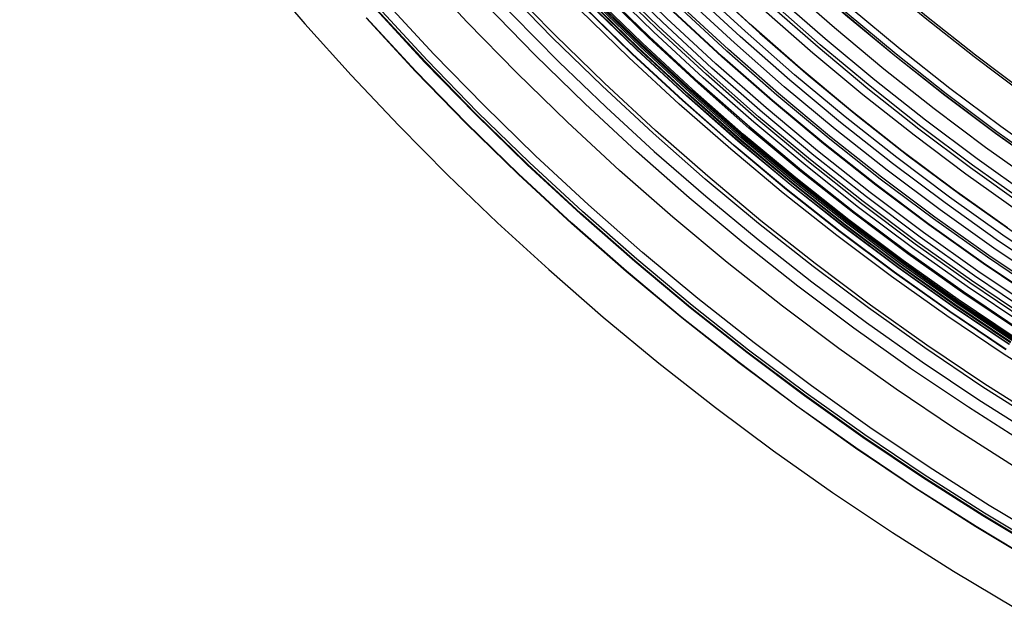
# Model space of a CAD drawing. Header units: millimetres. Extents: x -14 to 488, y -50 to 50.
# Tile 222 of 256: x 425 to 436, y -30 to -23. Entities that reach past the tile are written whole.
import ezdxf

# ---------------------------------------------------------------- set-up
doc = ezdxf.new("R2010")
doc.units = ezdxf.units.MM
doc.header["$MEASUREMENT"] = 0
doc.layers.add('Default', color=7, linetype='Continuous')

msp = doc.modelspace()

# ---------------------------------------------------------------- linework, layer by layer
at = {"layer": 'Default', "extrusion": (1.292040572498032e-07, -2.433438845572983e-08, 0.9999999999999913)}
msp.add_lwpolyline([(425.4104418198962, 6.3269047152e-06), (425.416150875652, -0.5703396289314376), (425.4334368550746, -1.144471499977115), (425.4625310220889, -1.722073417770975), (425.5036546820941, -2.302815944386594), (425.5570183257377, -2.886356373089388), (425.6228207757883, -3.472339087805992), (425.7012483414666, -4.060395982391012), (425.7924739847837, -4.650146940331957), (425.8966565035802, -5.241200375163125), (426.0139397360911, -5.833153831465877), (426.1444517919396, -6.425594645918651), (426.288304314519, -7.018100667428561), (426.4455917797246, -7.610241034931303), (426.6163908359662, -8.201577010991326), (426.8007596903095, -8.791662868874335), (426.9987375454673, -9.380046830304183), (427.2103440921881, -9.966272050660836), (427.4355790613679, -10.54987764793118), (427.6744218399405, -11.13039977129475), (427.9268311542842, -11.70737270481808), (428.1927448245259, -12.28033000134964), (428.4720795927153, -12.84880564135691), (428.7647310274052, -13.41233521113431), (429.0705735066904, -13.97045709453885), (429.3894602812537, -14.52271367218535), (429.721223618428, -15.06865252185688), (430.0656750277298, -15.60782761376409), (430.4226055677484, -16.1398004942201), (430.7917862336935, -16.66414145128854), (431.1729684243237, -17.180430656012), (431.5658844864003, -17.68825927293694), (431.9702483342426, -18.18723053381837), (432.3857561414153, -18.67696076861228), (432.812087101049, -19.15708038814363), (433.2489042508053, -19.62723481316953), (433.6958553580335, -20.08708534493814), (434.1525738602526, -20.53630997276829), (434.6186798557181, -20.97460411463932), (435.0937811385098, -21.40168128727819), (435.5774742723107, -21.8172737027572), (436.069345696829, -22.22113278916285), (436.5689728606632, -22.61302963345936), (437.0759253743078, -22.99275534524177), (437.5897661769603, -23.36012134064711), (438.1100527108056, -23.71495954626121), (438.6363380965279, -24.05712252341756), (439.1681723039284, -24.38648351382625), (439.7051033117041, -24.70293640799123), (440.2466782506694, -25.00639563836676), (440.7924445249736, -25.2967959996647), (441.341950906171, -25.5740923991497), (441.8947485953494, -25.83825954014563), (442.4503922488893, -26.08929154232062), (443.0084409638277, -26.3272015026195), (443.5684592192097, -26.55202100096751), (444.1300177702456, -26.76379955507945), (444.6926944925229, -26.96260402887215), (445.2560751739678, -27.14851799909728), (445.8197542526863, -27.32164108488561), (446.3833354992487, -27.48208824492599), (446.9464326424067, -27.6299890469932), (447.5086699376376, -27.76548691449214), (448.0696826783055, -27.88873835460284), (448.6291176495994, -27.99991217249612), (449.1906659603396, -28.09986515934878), (449.7580775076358, -28.18914196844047), (450.3310846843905, -28.26745686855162), (450.9094047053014, -28.33453140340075), (451.4927397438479, -28.39009528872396), (452.0807771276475, -28.4338873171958), (452.6731895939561, -28.46565626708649), (453.269635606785, -28.48516181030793), (453.8697597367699, -28.49217541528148), (454.4731931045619, -28.48648123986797), (455.0795538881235, -28.46787700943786), (455.6884478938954, -28.43617487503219), (456.2994691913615, -28.3912022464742), (456.9122008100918, -28.33280259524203), (457.5262154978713, -28.26083622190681), (458.1410765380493, -28.17518098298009), (458.7563386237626, -28.07573297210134), (459.3715487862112, -27.96240715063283), (459.9862473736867, -27.8351379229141), (460.5999690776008, -27.69387965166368), (461.2122440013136, -27.53860710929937), (461.8225987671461, -27.36931586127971), (462.43055765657, -27.18602257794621), (463.0356437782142, -26.98876527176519), (463.6373802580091, -26.77760345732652), (464.2352914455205, -26.55261823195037), (464.8289041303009, -26.31391227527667), (465.4177487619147, -26.06160976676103), (466.0013606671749, -25.79585622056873), (466.5792812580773, -25.51681823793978), (467.1510592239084, -25.22468317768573), (467.7162517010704, -24.91965874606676), (468.2744254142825, -24.60197250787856), (468.8251577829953, -24.27187132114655), (469.3680379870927, -23.92962069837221), (469.902667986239, -23.57550409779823), (470.428663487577, -23.20982214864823), (470.9456548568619, -22.83289181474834), (471.4532879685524, -22.44504550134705), (471.9512249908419, -22.04663011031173), (472.439145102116, -21.63800604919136), (472.9167451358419, -21.21954619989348), (473.3837401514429, -20.79163485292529), (473.8398639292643, -20.35466661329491), (474.284869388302, -19.90904528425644), (474.7185289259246, -19.4551827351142), (475.1406346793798, -18.99349775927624), (475.5509987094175, -18.52441492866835), (475.9494531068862, -18.04836345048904), (476.3358500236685, -17.56577603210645), (476.7100616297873, -17.07708775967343), (477.071979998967, -16.58273499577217), (477.4215169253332, -16.083154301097), (477.7586036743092, -15.57878138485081), (478.083190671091, -15.07005008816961), (478.3952471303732, -14.55739140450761), (478.6947606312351, -14.04123254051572), (478.9817366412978, -13.52199602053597), (479.2561979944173, -13.00009883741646), (479.5181843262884, -12.47595165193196), (479.7677514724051, -11.94995804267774), (480.0049708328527, -11.4225138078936), (480.2299287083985, -10.89400632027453), (480.4427256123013, -10.36481393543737)], dxfattribs=at)
at = {"layer": 'Default'}
for points in [[(436.6357047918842, -26.41103776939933), (435.9641120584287, -25.95956729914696), (435.3027948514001, -25.48991235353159), (434.6524820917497, -25.00242478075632), (434.0138864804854, -24.49749500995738), (433.3877019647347, -23.97555109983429), (432.774601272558, -23.4370575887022), (432.1752335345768, -22.8825141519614), (431.5902220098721, -22.31245407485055), (431.0201619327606, -21.72744255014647), (430.4656184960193, -21.12807481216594), (429.9271249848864, -20.51497411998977), (429.4051810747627, -19.88878960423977), (428.900251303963, -19.25019399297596), (428.412763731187, -18.59988123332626), (427.9431087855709, -17.9385640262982), (427.4916383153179, -17.26697129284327), (427.0586648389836, -16.58584558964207), (426.6444610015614, -15.89594049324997), (426.2492592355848, -15.19801797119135), (425.8732516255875, -14.49284575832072), (425.5165899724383, -13.78119475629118), (425.1793860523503, -13.06383647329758), (424.8617120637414, -12.34154052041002)], [(436.665990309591, -26.36471395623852), (435.9955755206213, -25.91403534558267), (435.3354182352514, -25.44520415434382), (434.6862460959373, -24.9585716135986), (434.0487705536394, -24.45452746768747), (433.4236843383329, -23.93349902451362), (432.8116589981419, -23.39595000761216), (432.2133425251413, -22.84237921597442), (431.6293570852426, -22.27331899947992), (431.0602968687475, -21.68933355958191), (430.5067260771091, -21.091017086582), (429.969177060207, -20.47899174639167), (429.4481486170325, -19.85390553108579), (428.9441044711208, -19.2164299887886), (428.4574719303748, -18.56725784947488), (427.9886407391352, -17.90710056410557), (427.5379621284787, -17.23668577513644), (427.105748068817, -16.55675473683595), (426.6922707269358, -15.8680597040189), (426.2977621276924, -15.17136130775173), (425.9224140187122, -14.46742593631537), (425.5663779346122, -13.75702313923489), (425.2297654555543, -13.04092307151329), (424.9126486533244, -12.31989399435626)], [(436.6848157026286, -26.33591920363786), (436.0151331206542, -25.88573281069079), (435.3556968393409, -25.41741366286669), (434.7072337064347, -24.93131260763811), (434.0704543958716, -24.42781896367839), (433.446050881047, -23.90735957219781), (432.8346939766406, -23.37039765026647), (432.2370309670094, -22.81743145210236), (431.6536833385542, -22.24899274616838), (431.0852446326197, -21.6656451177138), (430.532278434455, -21.06798210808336), (429.9953165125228, -20.45662520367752), (429.4748571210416, -19.83222168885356), (428.9713634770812, -19.19544237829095), (428.485262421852, -18.54697924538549), (428.0169432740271, -17.88754296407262), (427.5667568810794, -17.21786038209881), (427.1350148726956, -16.53867194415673), (426.7219891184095, -15.85072908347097), (426.3279113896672, -15.15479160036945), (425.9529732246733, -14.45162504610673), (425.5973259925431, -13.74199812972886), (425.2610811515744, -13.02668016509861), (424.9443106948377, -12.30643857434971)], [(436.7221636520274, -26.27879290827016), (436.0539337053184, -25.82958303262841), (435.3959278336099, -25.36227973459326), (434.7488713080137, -24.87723310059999), (434.1134732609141, -24.37483160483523), (433.49042416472, -23.85550116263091), (432.8803933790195, -23.31970398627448), (432.2840267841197, -22.76793724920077), (431.7019445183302, -22.20073156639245), (431.1347388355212, -21.61864930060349), (430.5829720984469, -21.02228270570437), (430.0471749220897, -20.41225192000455), (429.5278444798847, -19.78920282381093), (429.0254429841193, -19.15380477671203), (428.5403963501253, -18.50674825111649), (428.0730930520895, -17.84874237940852), (427.6238831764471, -17.18051243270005), (427.1930776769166, -16.50279724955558), (426.7809478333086, -15.81634663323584), (426.3877249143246, -15.12191873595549), (426.0136000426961, -14.42027744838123), (425.6587242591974, -13.71218981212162), (425.3232087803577, -12.99842347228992), (425.0071254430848, -12.27974418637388)], [(436.7602877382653, -26.22047945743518), (436.0935406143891, -25.77226639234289), (435.4369948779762, -25.30600005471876), (434.7913741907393, -24.82202975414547), (434.1573861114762, -24.32074310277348), (433.5357195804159, -23.80256507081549), (432.9270424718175, -23.26795684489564), (432.3319992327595, -22.71741449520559), (431.7512086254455, -22.15146745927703), (431.1852615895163, -21.57067685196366), (430.6347192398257, -20.97563361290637), (430.1001110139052, -20.36695650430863), (429.5819329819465, -19.74528997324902), (429.0806463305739, -19.11130189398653), (428.5966760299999, -18.46568120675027), (428.1304096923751, -17.80913547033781), (427.6821966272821, -17.1423883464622), (427.2523470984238, -16.46617703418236), (426.8411317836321, -15.78124967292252), (426.4487814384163, -15.08836273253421), (426.0754867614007, -14.38827840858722), (425.7213984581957, -13.68176204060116), (425.3866274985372, -12.96957957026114), (425.0712455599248, -12.25249505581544)], [(436.9338284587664, -24.55625440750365), (436.3082604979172, -24.1119878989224), (435.6931021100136, -23.65085275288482), (435.0890274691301, -23.17321829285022), (434.4966930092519, -22.6794894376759), (433.9167350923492, -22.17010561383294), (433.3497677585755, -21.64553948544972), (432.7963805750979, -21.10629550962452), (432.2571365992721, -20.55290832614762), (431.7325704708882, -19.9859409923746), (431.2231866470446, -19.40598307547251), (430.7294577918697, -18.81364861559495), (430.2518233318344, -18.20957397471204), (429.7906881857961, -17.59441558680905), (429.3464216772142, -16.96884762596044), (428.9193566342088, -16.33355960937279), (428.509788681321, -15.68925395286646), (428.1179757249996, -15.03664349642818), (427.7441376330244, -14.37644901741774), (427.3884561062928, -13.70939674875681), (427.0510747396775, -13.03621591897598), (426.7320992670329, -12.3576363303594)], [(436.9353806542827, -24.55400816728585), (436.3098699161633, -24.10978229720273), (435.6947677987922, -23.64868933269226), (435.090748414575, -23.1710985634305), (434.4984681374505, -22.67741487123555), (433.918563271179, -22.16807764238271), (433.3516477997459, -21.64355949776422), (432.7983112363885, -21.10436484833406), (432.2591165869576, -20.55102828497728), (431.7345984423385, -19.98411281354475), (431.2252612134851, -19.40420794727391), (430.7315775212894, -18.81192767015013), (430.253986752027, -18.20790828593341), (429.7928937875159, -17.59280616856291), (429.348667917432, -16.96729543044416), (428.921641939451, -16.3320655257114), (428.5121114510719, -15.68781880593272), (428.1203343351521, -15.03526804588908), (427.7465304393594, -14.37513395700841), (427.3908814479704, -13.7081427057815), (427.0535309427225, -13.03502345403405), (426.7345846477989, -12.35650593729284)], [(436.9485035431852, -24.535017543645), (436.3234765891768, -24.09113524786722), (435.7088502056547, -23.63039890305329), (435.1052979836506, -23.15317751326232), (434.5134757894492, -22.65987564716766), (433.934019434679, -22.15093235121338), (433.3675424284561, -21.62681988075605), (432.8146338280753, -21.08804225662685), (432.2758562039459, -20.53513365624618), (431.7517437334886, -19.96865665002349), (431.2428004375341, -19.38920029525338), (430.7494985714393, -18.79737810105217), (430.2722771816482, -18.19382587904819), (429.8115408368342, -17.57919949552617), (429.3676585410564, -16.95417254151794), (428.9409628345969, -16.31943393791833), (428.5317490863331, -15.6756854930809), (428.1402749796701, -15.02363943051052), (427.7667601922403, -14.36401590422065), (427.4113862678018, -13.69754051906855), (427.0742966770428, -13.02494187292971), (426.7555970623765, -12.346949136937)], [(436.9929433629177, -24.47070701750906), (436.3695547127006, -24.02798821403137), (435.756539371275, -23.56845953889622), (435.1545691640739, -23.09248902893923), (434.5642982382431, -22.60048019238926), (433.9863607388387, -22.09287092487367), (433.4213685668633, -21.57013224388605), (432.8699092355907, -21.03276684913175), (432.3325438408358, -20.48130751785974), (431.8098051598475, -19.91631534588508), (431.3021958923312, -19.33837784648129), (430.8101870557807, -18.74810692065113), (430.334216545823, -18.14613671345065), (429.8746878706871, -17.53312137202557), (429.4319690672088, -16.90973272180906), (429.0063918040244, -16.27665787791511), (428.5982506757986, -15.63459680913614), (428.2078026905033, -14.98425987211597), (427.8352669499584, -14.32636533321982), (427.480824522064, -13.66163689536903), (427.1446185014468, -12.99080124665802), (426.826754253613, -12.31458564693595)], [(436.4327156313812, -26.72152385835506), (435.7532277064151, -26.26474593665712), (435.0841361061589, -25.78956976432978), (434.4261783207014, -25.29635132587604), (433.7800754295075, -24.7854856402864), (433.1465295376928, -24.2574057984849), (432.5262212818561, -23.71258179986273), (431.9198074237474, -23.15151919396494), (431.3279185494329, -22.57475753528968), (430.7511568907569, -21.98286866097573), (430.1900942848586, -21.37645480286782), (429.6452702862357, -20.75614654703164), (429.1171904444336, -20.12260065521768), (428.6063247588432, -19.47649776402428), (428.1131063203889, -18.81853997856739), (427.6379301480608, -18.14944837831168), (427.1811522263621, -17.46996045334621), (426.7430887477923, -16.78082748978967), (426.3240155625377, -16.08281192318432), (425.9241678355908, -15.37668467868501), (425.5437399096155, -14.66322251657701), (425.1828853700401, -13.94320540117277), (424.8417173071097, -13.21741391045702), (424.5203087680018, -12.48662670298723)], [(436.4349632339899, -26.71808599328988), (435.7555627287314, -26.26136683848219), (435.0865572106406, -25.78625180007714), (434.4286840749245, -25.29309681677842), (433.7826643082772, -24.78229685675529), (433.149199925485, -24.25428495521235), (432.5289714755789, -23.70953105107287), (431.9226356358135, -23.1485406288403), (431.3308229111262, -22.57185317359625), (430.7541354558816, -21.98004044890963), (430.1931450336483, -21.37370460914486), (429.6483911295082, -20.75347615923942), (429.1203792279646, -20.12001177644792), (428.6095792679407, -19.47399200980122), (428.1164242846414, -18.81611887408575), (427.6413092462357, -18.14711335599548), (427.1845900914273, -17.46771285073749), (426.7465829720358, -16.77866854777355), (426.3275637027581, -16.08074278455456), (425.9277674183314, -15.37470638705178), (425.5473884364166, -14.66133601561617), (425.186580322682, -13.94141153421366), (424.8454561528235, -13.2157134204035), (424.5240889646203, -12.48502023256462)], [(436.4731782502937, -26.65963345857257), (435.7952641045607, -26.20391349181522), (435.1277222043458, -25.72983788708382), (434.4712883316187, -25.23776180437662), (433.8266818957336, -24.72807934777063), (433.1946033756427, -24.201222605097), (432.5757318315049, -23.65766048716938), (431.9707225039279, -23.09789737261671), (431.3802045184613, -22.52247156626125), (430.8047787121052, -21.93195358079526), (430.245015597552, -21.32694425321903), (429.7014534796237, -20.70807270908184), (429.1745967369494, -20.07599418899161), (428.6649142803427, -19.43138775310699), (428.1728381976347, -18.77495388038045), (427.6987625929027, -18.10741198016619), (427.2430426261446, -17.42949783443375), (426.8059937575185, -16.74196098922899), (426.3878911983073, -16.04556211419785), (425.9889695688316, -15.34107034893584), (425.6094227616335, -14.62926065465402), (425.2494040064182, -13.9109111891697), (424.9090261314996, -13.18680072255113), (424.5883620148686, -12.45770610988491)], [(436.4747594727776, -26.65721486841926), (435.7969068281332, -26.20153624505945), (435.1294254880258, -25.72750364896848), (434.4730511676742, -25.23547220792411), (433.8285032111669, -24.72583599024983), (433.1964820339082, -24.19902704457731), (432.5776666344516, -23.65551423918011), (431.9727121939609, -23.09580190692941), (431.3822477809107, -22.52042830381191), (430.8068741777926, -21.92996389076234), (430.2471618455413, -21.3250094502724), (429.7036490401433, -20.70619405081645), (429.1768400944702, -20.07417287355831), (428.6672038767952, -19.42962491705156), (428.1751724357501, -18.77325059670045), (427.7011398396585, -18.10576925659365), (427.245461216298, -17.42791661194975), (426.8084519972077, -16.740442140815), (426.390387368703, -16.04410644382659), (425.9915019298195, -15.33967859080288), (425.6119895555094, -14.62793347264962), (425.2520034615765, -13.90964917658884), (424.9116564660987, -13.1856044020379), (424.5910214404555, -12.45657593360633)], [(436.4871009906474, -26.63833765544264), (435.8097283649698, -26.18298171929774), (435.1427196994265, -25.70928480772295), (434.4868101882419, -25.21760179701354), (433.8427186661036, -24.70832647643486), (433.2111450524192, -24.1818905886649), (432.5927678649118, -23.63876266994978), (431.9882418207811, -23.07944669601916), (431.3981955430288, -22.50448054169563), (430.8232293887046, -21.91443426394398), (430.2639134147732, -21.30990821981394), (429.7207854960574, -20.69153103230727), (429.1943496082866, -20.0599574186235), (428.6850742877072, -19.4158658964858), (428.193391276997, -18.75995638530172), (427.7196943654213, -18.09294771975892), (427.2643384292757, -17.41557509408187), (426.8276386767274, -16.72858745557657), (426.4098700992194, -16.03274486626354), (426.0112671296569, -15.32881585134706), (425.6320235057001, -14.61757475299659), (425.2722923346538, -13.89979910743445), (424.9321863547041, -13.17626706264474), (424.6117783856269, -12.44775485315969)], [(436.490930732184, -26.63247979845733), (435.8137070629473, -26.17722399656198), (435.1468450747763, -25.7036312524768), (434.4910798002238, -25.21205636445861), (433.8471299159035, -24.70289303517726), (433.2156951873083, -24.1765729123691), (432.5974539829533, -23.63356442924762), (431.9930608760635, -23.07437145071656), (431.4031443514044, -22.49953173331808), (430.8283046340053, -21.90961520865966), (430.2691116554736, -21.30522210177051), (429.7261031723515, -20.68698089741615), (429.1997830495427, -20.05554616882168), (428.6906197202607, -19.41159628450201), (428.1990448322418, -18.75583100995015), (427.7254520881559, -18.08896902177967), (427.2701962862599, -17.41174535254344), (426.8335925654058, -16.72490878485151), (426.4159158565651, -16.0292192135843), (426.0174005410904, -15.32544499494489), (425.6382403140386, -14.61436030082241), (425.2785882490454, -13.8967424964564), (424.9385570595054, -13.17336955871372), (424.6182195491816, -12.44501755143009)], [(436.5040049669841, -26.61248184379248), (435.8272898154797, -26.1575678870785), (435.1609285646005, -25.6843307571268), (434.5056556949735, -25.19312498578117), (433.8621893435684, -24.68434398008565), (433.2312287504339, -24.15841906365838), (432.6134517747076, -23.61581831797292), (432.0095124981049, -23.05704522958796), (431.4200389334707, -22.48263715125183), (430.8456308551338, -21.89316358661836), (430.2868577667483, -21.28922431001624), (429.7442570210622, -20.67144733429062), (429.2183321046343, -20.04048674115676), (428.7095510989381, -19.39702038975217), (428.2183453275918, -18.74174752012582), (427.7451081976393, -18.0753862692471), (427.2901942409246, -17.39867111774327), (426.8539183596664, -16.71235028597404), (426.4365552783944, -16.01718309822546), (426.0383392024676, -15.31393733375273), (425.6594636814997, -14.6033865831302), (425.3000816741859, -13.88630762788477), (424.9603058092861, -13.16347786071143), (424.6402088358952, -12.43567276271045)], [(436.5135625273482, -26.59786288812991), (435.8372191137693, -26.14319882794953), (435.1712239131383, -25.67022165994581), (434.5163110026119, -25.1792857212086), (433.8731981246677, -24.67078420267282), (433.242584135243, -24.14514819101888), (432.6251465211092, -23.60284551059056), (432.0215390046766, -23.04437937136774), (431.4323892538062, -22.47028683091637), (430.8582967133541, -21.88113708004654), (430.2998305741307, -21.27752956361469), (429.7575278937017, -20.66009194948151), (429.2318918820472, -20.02947796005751), (428.7233903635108, -19.38636508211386), (428.2324544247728, -18.73145217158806), (427.7594772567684, -18.06545697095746), (427.3048131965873, -17.38911355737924), (426.868776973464, -16.70316974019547), (426.4516431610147, -16.00838442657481), (426.0536458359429, -15.30552497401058), (425.6749784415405, -14.5953645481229), (425.3157938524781, -13.8786795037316), (424.9762046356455, -13.15624680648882), (424.6562835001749, -12.42884151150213)], [(436.5213514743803, -26.58594915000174), (435.8453110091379, -26.13148874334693), (435.1796141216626, -25.65872343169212), (434.5249945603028, -25.1680073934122), (433.8821697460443, -24.65973364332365), (433.2518382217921, -24.13433307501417), (432.6346771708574, -23.59227330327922), (432.0313400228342, -23.03405731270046), (431.4424541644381, -22.46022192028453), (430.8686187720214, -21.87133606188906), (430.3104027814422, -21.26799891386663), (429.7683430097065, -20.65083786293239), (429.2429424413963, -20.02050633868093), (428.7346686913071, -19.37768152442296), (428.2439526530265, -18.72306196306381), (427.7711873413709, -18.05736507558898), (427.3167269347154, -17.38132461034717), (426.8808860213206, -16.69568804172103), (426.4639390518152, -16.00121393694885), (426.0661199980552, -15.29866930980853), (425.687622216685, -14.58882697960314), (425.3285985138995, -13.87246295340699), (424.9891614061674, -13.15035384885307), (424.6693835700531, -12.4232743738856)], [(436.5225645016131, -26.5840937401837), (435.8465712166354, -26.12966504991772), (435.1809207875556, -25.65693273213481), (434.5263469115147, -25.1662509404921), (433.8835669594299, -24.65801266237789), (433.253279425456, -24.13264876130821), (432.6361614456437, -23.59062681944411), (432.0328664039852, -23.03244978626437), (431.444021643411, -22.45865444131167), (430.8702262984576, -21.8698096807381), (430.3120492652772, -21.26651463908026), (429.7700273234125, -20.64939665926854), (429.2446634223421, -20.01910912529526), (428.7364251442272, -19.3763291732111), (428.2457433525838, -18.7217552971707), (427.7730110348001, -18.05610486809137), (427.3185823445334, -17.3801115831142), (426.8827718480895, -16.69452286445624), (426.4658539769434, -16.00009722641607), (426.0680626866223, -15.29760162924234), (425.6895913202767, -14.58780883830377), (425.3305926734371, -13.87149480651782), (424.9911792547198, -13.14943609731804), (424.6714237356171, -12.42240736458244)], [(436.531060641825, -26.57109830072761), (435.855397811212, -26.11689175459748), (435.1900727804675, -25.64439052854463), (434.53581888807, -25.15394860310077), (433.8933531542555, -24.64595877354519), (433.2633737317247, -24.12085169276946), (432.6465574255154, -23.5790947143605), (432.043557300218, -23.02119054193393), (431.4550003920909, -22.44767569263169), (430.881485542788, -21.85911878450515), (430.3235813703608, -21.25611865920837), (429.7818243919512, -20.63930235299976), (429.2567173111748, -20.00932293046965), (428.7487274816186, -19.36685719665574), (428.258285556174, -18.7126033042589), (427.7857843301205, -18.04727827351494), (427.3315777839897, -17.37161544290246), (426.8959803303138, -16.68636186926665), (426.4792662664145, -15.99227569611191), (426.0816694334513, -15.29012350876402), (425.7033830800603, -14.580677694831), (425.3445599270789, -13.86471382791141), (425.0053124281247, -13.14300809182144), (424.6857132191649, -12.41633476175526)], [(436.5860278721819, -26.48702208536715), (435.9125029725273, -26.03425273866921), (435.2492831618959, -25.56324660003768), (434.5970994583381, -25.07435652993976), (433.9566666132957, -24.56797408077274), (433.3286805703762, -24.04452854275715), (432.7138159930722, -23.50448579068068), (432.1127238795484, -22.94834693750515), (431.5260292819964, -22.37664680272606), (430.9543291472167, -21.7899522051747), (430.3981902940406, -21.18886009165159), (429.8581475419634, -20.57399551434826), (429.3347020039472, -19.94600947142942), (428.8283195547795, -19.3055766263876), (428.3394294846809, -18.65339292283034), (427.8684233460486, -17.99017311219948), (427.41565399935, -17.31664821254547), (426.9814348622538, -16.63356291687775), (426.5660393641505, -15.94167296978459), (426.1697006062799, -15.24174253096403), (425.7926112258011, -14.5345415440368), (425.4349234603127, -13.82084312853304), (425.0967494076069, -13.10142101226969), (424.7781614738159, -12.3770470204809)], [(436.5933856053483, -26.47576791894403), (435.9201468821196, -26.02319095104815), (435.2572088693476, -25.55238493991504), (434.6053022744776, -25.06370259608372), (433.9651415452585, -24.5575353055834), (433.3374223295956, -24.03431217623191), (432.7228190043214, -23.49449888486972), (432.1219822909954, -22.938596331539), (431.5355369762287, -22.36713910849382), (430.9640797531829, -21.78069379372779), (430.4081771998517, -21.17985708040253), (429.8683639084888, -20.5652537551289), (429.3451407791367, -19.93753453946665), (428.8389734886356, -19.29737381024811), (428.3502911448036, -18.64546721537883), (427.8794851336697, -17.9825292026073), (427.4269081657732, -17.30929047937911), (426.9928735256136, -16.62649542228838), (426.5776545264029, -15.93489945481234), (426.1814841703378, -15.23526641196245), (425.804555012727, -14.52836591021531), (425.4470192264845, -13.81497074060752), (425.1089888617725, -13.09585430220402), (424.7905362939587, -12.37178809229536)], [(436.8164845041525, -24.72606723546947), (436.18659057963, -24.27872850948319), (435.567178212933, -23.81440449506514), (434.9589262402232, -23.33346706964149), (434.3624956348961, -22.83632395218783), (433.7785271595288, -22.32341760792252), (433.207639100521, -21.79522396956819), (432.6504251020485, -21.25225098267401), (432.1074521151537, -20.69503698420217), (431.5792584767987, -20.12414892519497), (431.0663521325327, -19.54018044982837), (430.5692090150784, -18.94374984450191), (430.0882715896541, -18.33549787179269), (429.6239475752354, -17.71608550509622), (429.1766088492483, -17.08619158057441), (428.7465905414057, -16.44651038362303), (428.3341903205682, -15.79774918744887), (427.9396678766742, -15.14062576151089), (427.5632445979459, -14.47586586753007), (427.2051034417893, -13.80420076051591), (426.8653889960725, -13.12636471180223), (426.5442077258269, -12.44309257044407)], [(436.6420060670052, -24.9785615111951), (436.0056798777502, -24.52665471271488), (435.3799422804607, -24.05758917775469), (434.7654790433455, -23.57174058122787), (434.1629578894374, -23.06952080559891), (433.5730261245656, -22.55137683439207), (432.996308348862, -22.01778946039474), (432.4334042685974, -21.46927181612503), (431.8848866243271, -20.90636773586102), (431.3512992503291, -20.3296499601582), (430.8331552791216, -19.73971819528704), (430.330935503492, -19.13719704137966), (429.8450869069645, -18.52273380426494), (429.3760213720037, -17.89699620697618), (428.9241145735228, -17.2606700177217), (428.4897050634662, -16.61445661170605), (428.0730935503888, -15.9590704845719), (427.6745423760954, -15.29523673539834), (427.2942751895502, -14.62368853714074), (426.9324768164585, -13.94516461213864), (426.5892933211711, -13.26040672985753), (426.2648322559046, -12.57015724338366)], [(436.6656167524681, -24.9443936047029), (436.0301609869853, -24.49310496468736), (435.4052793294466, -24.02468105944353), (434.7916566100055, -23.53949705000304), (434.1899596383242, -23.0379642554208), (433.6008348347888, -22.52052904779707), (433.0249059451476, -21.98767156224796), (432.4627718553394, -21.43990422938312), (431.9150045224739, -20.87777013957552), (431.3821470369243, -20.301841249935), (430.8647118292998, -19.71271644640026), (430.3631790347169, -19.11101947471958), (429.8779950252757, -18.49739675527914), (429.4095711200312, -17.87251509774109), (428.9582824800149, -17.23705933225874), (428.5244671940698, -16.59172987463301), (428.1084255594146, -15.93724024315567), (427.7104195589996, -15.27431454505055), (427.330672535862, -14.60368495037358), (426.969369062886, -13.92608917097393), (426.6266550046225, -13.2422679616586), (426.3026377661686, -12.55296266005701)], [(436.7183063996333, -24.86814444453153), (436.08479307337, -24.41823528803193), (435.4618215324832, -23.95124324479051), (434.8500745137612, -23.46754232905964), (434.2502167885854, -22.96754260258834), (433.6628928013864, -22.45168907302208), (433.0887243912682, -21.92046040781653), (432.5283086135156, -21.37436747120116), (431.9822156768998, -20.81395169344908), (431.4509870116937, -20.23978328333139), (430.9351334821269, -19.65245929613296), (430.4351337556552, -19.05260157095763), (429.9514328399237, -18.44085455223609), (429.4844407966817, -17.81788301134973), (429.0345316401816, -17.18436968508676), (428.6020424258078, -16.54101284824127), (428.1872725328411, -15.88852383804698), (427.7904831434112, -15.22762454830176), (427.411896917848, -14.55904491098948), (427.0516978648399, -13.88352038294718), (426.7100314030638, -13.20178945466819), (426.3870046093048, -12.51459119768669)], [(436.453155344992, -25.25185445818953), (435.809867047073, -24.79500330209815), (435.1772831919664, -24.32080567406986), (434.5560970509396, -23.82964135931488), (433.9469836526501, -23.32192674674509), (433.3505973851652, -22.7981137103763), (432.7675696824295, -22.25868830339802), (432.19850681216, -21.70416927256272), (431.643987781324, -21.13510640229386), (431.1045623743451, -20.5520786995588), (430.5807493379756, -19.95569243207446), (430.0730347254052, -19.34657903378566), (429.5818704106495, -18.72539289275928), (429.1076727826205, -18.09280903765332), (428.6508216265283, -17.44952073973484), (428.2116591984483, -16.79623704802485), (427.7904894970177, -16.13368027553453), (427.3875777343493, -15.46258345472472), (427.0031500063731, -14.78368778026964), (426.6373931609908, -14.09774005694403), (426.290454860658, -13.40549016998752), (425.962443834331, -12.70768859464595)], [(436.5883862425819, -25.05615676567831), (435.9500833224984, -24.6028461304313), (435.3224018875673, -24.13232345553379), (434.7060298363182, -23.64496558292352), (434.1016369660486, -23.14118567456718), (433.5098725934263, -22.62143210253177), (432.9313632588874, -22.08618715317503), (432.3667105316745, -21.53596555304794), (431.8164889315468, -20.9713128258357), (431.2812439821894, -20.39280349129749), (430.7614904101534, -19.80103911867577), (430.2577105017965, -19.19664624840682), (429.7703526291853, -18.58027419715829), (429.2998299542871, -17.95259276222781), (428.8465193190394, -17.31428984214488), (428.4107603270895, -16.66606899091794), (427.9928546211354, -16.00864692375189), (427.5930653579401, -15.34275099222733), (427.2116168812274, -14.66911664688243), (426.8486945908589, -13.98848490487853), (426.5044450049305, -13.30159983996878), (426.1789760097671, -12.60920611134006)], [(436.945450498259, -25.93726009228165), (436.2859052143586, -25.49388838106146), (435.6364511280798, -25.03265839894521), (434.9978040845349, -24.55391568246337), (434.3706639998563, -24.05804365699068), (433.7557123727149, -23.54546270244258), (433.1536098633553, -23.01662902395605), (432.5649939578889, -22.4720333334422), (431.9904767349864, -21.9121993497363), (431.4306427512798, -21.33768212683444), (430.8860470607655, -20.74906622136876), (430.3572133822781, -20.14696371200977), (429.8446324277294, -19.53201208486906), (429.3487604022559, -18.90487200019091), (428.8700176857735, -18.26622495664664), (428.4087877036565, -17.61677087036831), (427.9654159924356, -16.95722558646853), (427.5402094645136, -16.28831834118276), (427.1334358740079, -15.61078919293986), (426.7453234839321, -14.92538644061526), (426.3760609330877, -14.23286404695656), (426.0257972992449, -13.53397908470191), (425.6946423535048, -12.82948922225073)], [(437.0019207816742, -25.85088485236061), (436.3445718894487, -25.40898964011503), (435.6972805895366, -24.94929562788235), (435.0607603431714, -24.47214720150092), (434.435708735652, -23.9779265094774), (433.8228049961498, -23.46705253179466), (433.2227075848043, -22.9399799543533), (432.636051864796, -22.39719785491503), (432.0634478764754, -21.8392282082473), (431.505478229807, -21.26662421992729), (430.9626961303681, -20.67996849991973), (430.435623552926, -20.07987108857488), (429.9247495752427, -19.46696734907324), (429.4305288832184, -18.84191574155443), (428.9533804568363, -18.20539549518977), (428.4936864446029, -17.55810419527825), (428.0517912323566, -16.90075530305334), (427.6280007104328, -16.23407562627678), (427.2225817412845, -15.55880275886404), (426.835761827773, -14.87568250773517), (426.4677289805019, -14.18546632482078), (426.118631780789, -13.48890876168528), (425.78857963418, -12.78676496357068)], [(437.0501224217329, -25.77715707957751), (436.3946483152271, -25.33652217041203), (435.7492031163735, -24.87813922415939), (435.1144982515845, -24.40235164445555), (434.4912293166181, -23.90954048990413), (433.8800736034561, -23.40012354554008), (433.2816876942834, -22.87455420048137), (432.6967051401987, -22.33332013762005), (432.1257342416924, -21.77694184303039), (431.5693559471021, -21.20597094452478), (431.0281218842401, -20.62098839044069), (430.5025525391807, -20.02260248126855), (429.9931355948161, -19.41144676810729), (429.5003244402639, -18.78817783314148), (429.0245368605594, -18.15347296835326), (428.5661539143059, -17.50802776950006), (428.1255190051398, -16.85255366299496), (427.7029371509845, -16.18777538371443), (427.2986744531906, -15.51442842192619), (426.9129577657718, -14.83325645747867), (426.5459745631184, -14.14500879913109), (426.1978730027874, -13.45043784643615), (425.8687621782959, -12.75029659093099)], [(436.654065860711, -23.63808442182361), (436.0509979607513, -23.18601254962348), (435.458795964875, -22.7177656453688), (434.8781034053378, -22.23374066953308), (434.309544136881, -21.73436841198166), (433.7537201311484, -21.22011224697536), (433.2112093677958, -20.69146671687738), (432.6825638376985, -20.14895595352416), (432.1683076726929, -19.59313194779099), (431.6689354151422, -19.0245726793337), (431.1849104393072, -18.44388011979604), (430.7166635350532, -17.85167812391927), (430.2645916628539, -17.24861022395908), (429.8290568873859, -16.63533734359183), (429.4103854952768, -16.01253544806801), (429.0088673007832, -15.38089314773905), (428.6247551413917, -14.7411092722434), (428.2582645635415, -14.0938904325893), (427.9095736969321, -13.4399485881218), (427.5788233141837, -12.77999863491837)], [(436.6689452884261, -23.61769314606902), (436.0663976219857, -23.16601125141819), (435.4747064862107, -22.69816827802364), (434.8945148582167, -22.21456084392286), (434.32644605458, -21.7156193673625), (433.7711015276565, -21.20180682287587), (433.2290587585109, -20.67361732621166), (432.7008692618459, -20.1315745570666), (432.1870567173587, -19.57623003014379), (431.6881152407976, -19.00816122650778), (431.2045078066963, -18.42796959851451), (430.736664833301, -17.83627846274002), (430.2849829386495, -17.23373079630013), (429.8498238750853, -16.62098695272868), (429.4315136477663, -15.99872231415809), (429.0303418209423, -15.3676248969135), (428.6465610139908, -14.72839292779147), (428.2803865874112, -14.08173240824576), (427.93199651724, -13.42835468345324), (427.6015314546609, -12.76897403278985)], [(436.8216060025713, -26.12668889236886), (436.1572438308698, -25.68007908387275), (435.5030465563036, -25.21548057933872), (434.8597352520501, -24.73324143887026), (434.2280149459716, -24.23374788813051), (433.6085721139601, -23.71742337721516), (433.002072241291, -23.18472744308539), (432.4091574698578, -22.63615438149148), (431.8304443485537, -22.07223173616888), (431.2665217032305, -21.49351861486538), (430.717948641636, -20.90060384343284), (430.1852527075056, -20.29410397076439), (429.6689281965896, -19.67466113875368), (429.1694346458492, -19.04294083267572), (428.68719550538, -18.39962952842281), (428.2225970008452, -17.74543225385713), (427.7759871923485, -17.08107008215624), (427.3476752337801, -16.4072775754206), (426.9379308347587, -15.72480019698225), (426.5469839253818, -15.03439171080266), (426.1750245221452, -14.3368115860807), (425.8222027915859, -13.63282242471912), (425.4886293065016, -12.92318742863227)], [(436.8251900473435, -26.12120684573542), (436.1609672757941, -25.67469074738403), (435.506907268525, -25.2101897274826), (434.863730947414, -24.72805177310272), (434.2321431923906, -24.22866302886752), (433.6128303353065, -23.71244685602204), (433.0064577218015, -23.17986269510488), (432.413667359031, -22.63140473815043), (431.8350756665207, -22.06760041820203), (431.2712713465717, -21.48900872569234), (430.7228133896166, -20.89621836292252), (430.1902292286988, -20.28984574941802), (429.6740130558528, -19.67053289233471), (429.1746243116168, -19.03894513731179), (428.6924863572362, -18.39576881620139), (428.2279853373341, -17.74170880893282), (427.7814692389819, -17.07748603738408), (427.353247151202, -16.40383490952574), (426.9435887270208, -15.7215007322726), (426.5527238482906, -15.03123711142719), (426.1808424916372, -14.33380335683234), (425.8280947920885, -13.62996191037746), (425.4945912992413, -12.92047581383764)], [(436.8710625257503, -26.05104168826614), (436.2086239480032, -25.60572499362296), (435.5563208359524, -25.14247168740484), (434.9148721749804, -24.66162882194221), (434.2849809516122, -24.16358150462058), (433.6673316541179, -23.6487519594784), (433.0625878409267, -23.11759839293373), (432.4713897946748, -22.57061366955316), (431.8943522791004, -22.00832380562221), (431.3320624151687, -21.43128629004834), (430.7850776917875, -20.84008824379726), (430.2539241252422, -20.23534443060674), (429.7390945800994, -19.61769513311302), (429.241047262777, -18.98780390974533), (428.7602043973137, -18.34635524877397), (428.2969510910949, -17.69405213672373), (427.8516343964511, -17.03161355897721), (427.4245625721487, -16.35977195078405), (427.016004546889, -15.67927061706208), (426.6261895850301, -14.99086113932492), (426.2553071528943, -14.29530078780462), (425.9035069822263, -13.59334995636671), (425.5708993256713, -12.88576963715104)], [(436.8861257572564, -26.02800142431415), (436.2242730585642, -25.58307858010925), (435.5725468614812, -25.12023498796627), (434.9316655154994, -24.63981739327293), (434.302331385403, -24.14221056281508), (433.6852283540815, -23.62783634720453), (433.081019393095, -23.09715254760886), (432.4903442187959, -22.55065159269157), (431.9138170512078, -21.98885903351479), (431.3520244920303, -21.41233186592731), (430.8055235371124, -20.82165669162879), (430.2748397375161, -20.21744773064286), (429.7604655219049, -19.60034469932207), (429.2628586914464, -18.97101056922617), (428.7824410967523, -18.33012922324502), (428.3195975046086, -17.67840302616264), (427.8746746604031, -17.01655032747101), (427.4479805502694, -16.34530291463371), (427.0397838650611, -15.66540343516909), (426.6503136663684, -14.97760280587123), (426.2797592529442, -14.28265762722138), (425.9282702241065, -13.58132762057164), (425.5959567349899, -12.87437310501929)], [(426.4677611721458, -13.76539887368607), (426.7897633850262, -14.38922156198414), (427.125961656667, -15.0055108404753), (427.4761629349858, -15.61395491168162), (427.8401741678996, -16.21424197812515), (428.2178023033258, -16.80606024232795), (428.6088542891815, -17.3890979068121), (429.013137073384, -17.96304317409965), (429.4304576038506, -18.52758424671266), (429.8868619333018, -19.11543637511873), (430.3574038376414, -19.69204624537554), (430.8417863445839, -20.25709018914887), (431.3397124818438, -20.81024453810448), (431.8508852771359, -21.35118562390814), (432.3750077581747, -21.87958977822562), (432.9117829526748, -22.3951333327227), (433.4609138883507, -22.89749261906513), (434.045759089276, -23.40644954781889), (434.6432883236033, -23.90045661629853), (435.2530998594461, -24.3792223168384), (435.8747919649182, -24.84245514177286), (436.5079629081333, -25.28986358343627)], [(426.4677611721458, -13.76539887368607), (426.7897633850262, -14.38922156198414), (427.125961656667, -15.0055108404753), (427.4761629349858, -15.61395491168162), (427.8401741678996, -16.21424197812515), (428.2178023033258, -16.80606024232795), (428.6088542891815, -17.3890979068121), (429.013137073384, -17.96304317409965), (429.4304576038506, -18.52758424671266), (429.8868619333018, -19.11543637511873), (430.3574038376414, -19.69204624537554), (430.8417863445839, -20.25709018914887), (431.3397124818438, -20.81024453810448), (431.8508852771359, -21.35118562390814), (432.3750077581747, -21.87958977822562), (432.9117829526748, -22.3951333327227), (433.4609138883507, -22.89749261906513), (434.045759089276, -23.40644954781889), (434.6432883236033, -23.90045661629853), (435.2530998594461, -24.3792223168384), (435.8747919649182, -24.84245514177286), (436.5079629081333, -25.28986358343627)], [(424.7561948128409, -14.62417294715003), (425.0982855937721, -15.28691370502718), (425.4554580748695, -15.94165107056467), (425.8275071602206, -16.58805379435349), (426.2142277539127, -17.22579062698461), (426.615414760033, -17.85453031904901), (427.0308630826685, -18.47394162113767), (427.4603676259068, -19.08369328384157), (427.9037232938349, -19.68345405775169), (428.388601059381, -20.30798018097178), (428.8884983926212, -20.9205626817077), (429.4030997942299, -21.52085769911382), (429.9320897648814, -22.10852137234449), (430.47515280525, -22.68320984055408), (431.03197341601, -23.24457924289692), (431.6022360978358, -23.7922857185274), (432.1856253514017, -24.32598540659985), (432.8069569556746, -24.86669434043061), (433.4417639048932, -25.39152074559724), (434.0896194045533, -25.90015492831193), (434.7500966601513, -26.39228719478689), (435.4227688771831, -26.86760785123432), (436.1072092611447, -27.32580720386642), (436.8029910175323, -27.7665755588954)], [(424.7561948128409, -14.62417294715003), (425.0982855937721, -15.28691370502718), (425.4554580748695, -15.94165107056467), (425.8275071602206, -16.58805379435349), (426.2142277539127, -17.22579062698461), (426.615414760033, -17.85453031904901), (427.0308630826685, -18.47394162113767), (427.4603676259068, -19.08369328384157), (427.9037232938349, -19.68345405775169), (428.388601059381, -20.30798018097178), (428.8884983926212, -20.9205626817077), (429.4030997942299, -21.52085769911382), (429.9320897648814, -22.10852137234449), (430.47515280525, -22.68320984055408), (431.03197341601, -23.24457924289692), (431.6022360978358, -23.7922857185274), (432.1856253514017, -24.32598540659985), (432.8069569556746, -24.86669434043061), (433.4417639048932, -25.39152074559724), (434.0896194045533, -25.90015492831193), (434.7500966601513, -26.39228719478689), (435.4227688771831, -26.86760785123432), (436.1072092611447, -27.32580720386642), (436.8029910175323, -27.7665755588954)], [(427.4195929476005, -22.14907911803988), (427.9644132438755, -22.7846252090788), (428.5244670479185, -23.40679820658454), (429.0994203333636, -24.01523405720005), (429.6889390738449, -24.60956870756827), (430.2926892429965, -25.18943810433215), (430.9103368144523, -25.75447819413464), (431.5681548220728, -26.32693913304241), (432.2402394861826, -26.88258487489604), (432.9261389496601, -27.42108753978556), (433.6254013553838, -27.94211924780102), (434.3375748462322, -28.44535211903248), (435.0622075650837, -28.93045827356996), (435.7988476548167, -29.39710983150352), (436.5470432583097, -29.84497891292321)], [(427.4195929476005, -22.14907911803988), (427.9644132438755, -22.7846252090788), (428.5244670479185, -23.40679820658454), (429.0994203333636, -24.01523405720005), (429.6889390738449, -24.60956870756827), (430.2926892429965, -25.18943810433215), (430.9103368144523, -25.75447819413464), (431.5681548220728, -26.32693913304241), (432.2402394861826, -26.88258487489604), (432.9261389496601, -27.42108753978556), (433.6254013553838, -27.94211924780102), (434.3375748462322, -28.44535211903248), (435.0622075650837, -28.93045827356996), (435.7988476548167, -29.39710983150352), (436.5470432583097, -29.84497891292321)], [(436.5245320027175, -28.1263377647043), (435.8108692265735, -27.67268133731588), (435.107194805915, -27.19964432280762), (434.4142867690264, -26.70755416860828), (433.7329088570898, -26.19677953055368), (433.063807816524, -25.66772948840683), (432.4077107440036, -25.1208525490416), (431.7653225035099, -24.55663544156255), (431.1373232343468, -23.97560171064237), (430.5243659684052, -23.37831011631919), (429.9270743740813, -22.76535285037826), (429.3460406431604, -22.13735358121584)], [(436.8430487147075, -27.61082192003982), (436.1424663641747, -27.16548037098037), (435.4516892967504, -26.7011134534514), (434.7714812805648, -26.21804261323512), (434.1025920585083, -25.71662974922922), (433.445754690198, -25.19727644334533), (432.8016829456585, -24.66042298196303), (432.171068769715, -24.10654717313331), (431.5545798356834, -23.5361629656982), (430.9528572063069, -22.94981887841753), (430.3665131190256, -22.34809624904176)], [(436.8660205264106, -27.57364229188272), (436.1663815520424, -27.12890042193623), (435.4765346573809, -26.66515880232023), (434.7972425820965, -26.18273844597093), (434.1292540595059, -25.68200076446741), (433.4733011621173, -25.16334679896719), (432.8300966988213, -24.62721624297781), (432.2003316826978, -24.07408626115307), (431.5846728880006, -23.50447011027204), (430.9837605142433, -22.91891557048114), (430.3982059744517, -22.31800319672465)], [(436.910289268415, -29.13839132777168), (436.1727969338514, -28.69561715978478), (435.444689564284, -28.23277868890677), (434.7267727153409, -27.75016736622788), (434.0198401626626, -27.24811726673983), (433.3246711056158, -26.72700450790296), (432.6420274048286, -26.18724644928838), (431.972650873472, -25.62930067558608), (431.3172606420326, -25.05366376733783), (430.6765506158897, -24.46086986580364), (430.0511870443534, -23.85148904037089), (429.44180621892, -23.22612546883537), (428.8490123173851, -22.5854154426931)], [(436.9655716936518, -29.04359352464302), (436.2304786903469, -28.60225986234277), (435.5047401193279, -28.14092717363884), (434.7891589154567, -27.65988596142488), (434.0845262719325, -27.15946921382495), (433.391618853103, -26.64005182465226), (432.7111960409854, -26.10204979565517), (432.0439972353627, -25.54591922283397), (431.3907392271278, -24.97215507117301), (430.7521136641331, -24.38128974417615), (430.128784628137, -23.77389145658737), (429.5213863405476, -23.15056242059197), (428.9305210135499, -22.51193685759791)], [(436.6856953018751, -27.86549671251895), (435.9786509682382, -27.41604745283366), (435.2815023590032, -26.947397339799), (434.5950202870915, -26.45987078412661), (433.9199614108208, -25.95383302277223), (433.2570655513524, -25.429689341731), (432.607053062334, -24.88788408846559), (431.9706222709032, -24.32889947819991), (431.3484470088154, -23.75325420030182), (430.7411742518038, -23.16150183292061), (430.1494218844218, -22.55422907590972)], [(436.8144442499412, -29.30274549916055), (436.0727921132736, -28.85747387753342), (435.3405778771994, -28.39202478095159), (434.6186116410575, -27.90669130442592), (433.9076916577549, -27.40180940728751), (433.2086015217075, -26.8777573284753), (432.5221073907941, -26.33495478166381), (431.8489552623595, -25.77386193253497), (431.1898683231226, -25.1949781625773), (430.5455443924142, -24.59884062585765), (429.9166534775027, -23.98602260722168), (429.3038354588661, -23.35713169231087), (428.7076979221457, -22.71280776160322)], [(436.891492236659, -29.17062430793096), (436.1531840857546, -28.72736034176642), (435.4242712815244, -28.26400987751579), (434.7055602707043, -27.7808646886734), (433.9978457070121, -27.2782592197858), (433.3019076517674, -26.75657000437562), (432.6185088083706, -26.21621486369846), (431.9483918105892, -25.65765188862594), (431.2922765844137, -25.08137820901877), (430.6508578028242, -24.4879285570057), (430.0248024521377, -23.87787363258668), (429.414747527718, -23.25181828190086), (428.8212978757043, -22.61039950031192)], [(436.8950816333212, -29.1644692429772), (436.156929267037, -28.72129880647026), (435.4281702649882, -28.25804611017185), (434.7096109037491, -27.77500286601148), (434.0020456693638, -27.27250344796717), (433.3062544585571, -26.75092431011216), (432.6229998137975, -26.21068318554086), (431.9530242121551, -25.65223806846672), (431.2970474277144, -25.07608598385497), (430.655763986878, -24.48276155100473), (430.0298407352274, -23.872835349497), (429.419914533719, -23.2469120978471), (428.826590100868, -22.60562865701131)], [(437.0912440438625, -27.20912047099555), (436.400854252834, -26.77025806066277), (435.7201270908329, -26.3126470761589), (435.0498152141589, -25.83660428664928), (434.3906574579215, -25.34248632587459), (433.7433762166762, -24.83068893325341), (433.1086748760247, -24.3016459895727), (432.4872353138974, -23.75582835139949), (431.8797154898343, -23.19374249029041), (431.2867471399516, -22.61592894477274)], [(436.8123488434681, -29.30633868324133), (436.0706057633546, -28.86101246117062), (435.338301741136, -28.39550628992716), (434.616246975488, -27.91011330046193), (433.9052398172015, -27.40516949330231), (433.2060639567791, -26.88105315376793), (432.5194856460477, -26.3381840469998), (431.8462509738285, -25.77702239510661), (431.1870832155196, -25.19806764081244), (430.5426802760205, -24.60185700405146), (429.9137122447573, -23.98896383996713), (429.3008190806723, -23.35999580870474), (428.7046084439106, -22.71559286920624)]]:
    msp.add_lwpolyline(points, dxfattribs=at)
at = {"layer": 'Default', "extrusion": (0.7459769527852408, -0.6659717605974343, 0)}
msp.add_lwpolyline([(267.7618685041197, 20.25995922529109), (267.7623402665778, 20.30549771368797), (267.7637723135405, 20.35142264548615), (267.7661891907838, 20.39770393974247), (267.7696145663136, 20.44430981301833), (267.774071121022, 20.49120679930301), (267.7795804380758, 20.53835977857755), (267.7861628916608, 20.5857320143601), (267.7938375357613, 20.63328520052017), (267.802621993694, 20.6809795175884), (267.8125323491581, 20.72877369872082), (267.8235830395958, 20.77662510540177), (267.8357867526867, 20.82448981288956), (267.8491543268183, 20.87232270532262), (267.8636946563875, 20.92007758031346), (267.8794146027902, 20.96770726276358), (267.8963189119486, 21.01516372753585), (267.9144101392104, 21.06239823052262), (267.9336885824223, 21.1093614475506), (267.9541522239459, 21.15600362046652), (267.9757966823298, 21.20227470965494), (267.9986151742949, 21.2481245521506), (268.0225984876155, 21.29350302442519), (268.0477349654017, 21.3383602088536), (268.0740105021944, 21.38264656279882), (268.1014085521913, 21.42631308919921), (268.1299101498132, 21.46931150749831), (268.1594939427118, 21.51159442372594), (268.1901362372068, 21.55311549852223), (268.221811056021, 21.59382961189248), (268.2544902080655, 21.63369302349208), (268.2881433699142, 21.67266352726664), (268.3227381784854, 21.71070059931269), (268.3582403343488, 21.74776553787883), (268.3946137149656, 21.78382159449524), (268.4318204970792, 21.8188340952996), (268.4698212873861, 21.85277055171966), (268.5085752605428, 21.88560075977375), (268.5480403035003, 21.91729688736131), (268.5881731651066, 21.94783354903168), (268.6289296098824, 21.97718786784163), (268.6702645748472, 22.0053395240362), (268.7121323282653, 22.03227079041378), (268.7544866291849, 22.05796655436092), (268.7972808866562, 22.08241432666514), (268.8404683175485, 22.10560423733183), (268.8840021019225, 22.12752901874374), (268.9278355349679, 22.14818397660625), (268.9719221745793, 22.16756694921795), (269.0162159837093, 22.18567825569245), (269.0606714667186, 22.20252063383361), (269.1052437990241, 22.21809916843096), (269.1498889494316, 22.23242121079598), (269.1945637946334, 22.24549629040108), (269.2392262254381, 22.25733601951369), (269.2838352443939, 22.26795399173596), (269.3283510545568, 22.27736567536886), (269.3727351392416, 22.28558830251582), (269.4169503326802, 22.29264075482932), (269.4609608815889, 22.29854344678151), (269.5047324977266, 22.30331820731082), (269.5482324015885, 22.30698816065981), (269.5914293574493, 22.30957760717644), (269.6342937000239, 22.31111190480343), (269.6767973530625, 22.3116173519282), (269.7193010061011, 22.31111190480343), (269.7621653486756, 22.30957760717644), (269.8053623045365, 22.30698816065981), (269.8488622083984, 22.30331820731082), (269.8926338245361, 22.29854344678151), (269.9366443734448, 22.29264075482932), (269.9808595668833, 22.28558830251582), (270.0252436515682, 22.27736567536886), (270.0697594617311, 22.26795399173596), (270.114368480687, 22.25733601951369), (270.1590309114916, 22.24549629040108), (270.2037057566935, 22.23242121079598), (270.2483509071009, 22.21809916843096), (270.2929232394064, 22.20252063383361), (270.3373787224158, 22.18567825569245), (270.3816725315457, 22.16756694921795), (270.425759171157, 22.14818397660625), (270.4695926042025, 22.12752901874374), (270.5131263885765, 22.10560423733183), (270.5563138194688, 22.08241432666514), (270.5991080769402, 22.05796655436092), (270.6414623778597, 22.03227079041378), (270.6833301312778, 22.0053395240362), (270.7246650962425, 21.97718786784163), (270.7654215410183, 21.94783354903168), (270.8055544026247, 21.91729688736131), (270.8450194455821, 21.88560075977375), (270.8837734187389, 21.85277055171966), (270.9217742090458, 21.8188340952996), (270.9589809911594, 21.78382159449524), (270.9953543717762, 21.74776553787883), (271.0308565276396, 21.71070059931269), (271.0654513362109, 21.67266352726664), (271.0991044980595, 21.63369302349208), (271.1317836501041, 21.59382961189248), (271.1634584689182, 21.55311549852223), (271.1941007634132, 21.51159442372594), (271.2236845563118, 21.46931150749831), (271.2521861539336, 21.42631308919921), (271.2795842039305, 21.38264656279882), (271.3058597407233, 21.3383602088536), (271.3309962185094, 21.29350302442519), (271.3549795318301, 21.2481245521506), (271.3777980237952, 21.20227470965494), (271.3994424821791, 21.15600362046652), (271.4199061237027, 21.1093614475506), (271.4391845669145, 21.06239823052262), (271.4572757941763, 21.01516372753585), (271.4741801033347, 20.96770726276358), (271.4899000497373, 20.92007758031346), (271.5044403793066, 20.87232270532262), (271.5178079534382, 20.82448981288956), (271.530011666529, 20.77662510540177), (271.5410623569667, 20.72877369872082), (271.5509727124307, 20.6809795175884), (271.5597571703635, 20.63328520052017), (271.5674318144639, 20.5857320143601), (271.574014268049, 20.53835977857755), (271.5795235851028, 20.49120679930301), (271.5839801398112, 20.44430981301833), (271.5874055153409, 20.39770393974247), (271.5898223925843, 20.35142264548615), (271.591254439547, 20.30549771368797), (271.591726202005, 20.25995922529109)], dxfattribs=at)
at = {"layer": 'Default', "extrusion": (0.7459769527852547, -0.6659717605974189, 0)}
msp.add_lwpolyline([(271.591726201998, 20.25995922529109), (271.59125443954, 20.21442073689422), (271.5898223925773, 20.16849580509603), (271.5874055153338, 20.12221451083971), (271.5839801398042, 20.07560863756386), (271.5795235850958, 20.02871165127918), (271.5740142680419, 19.98155867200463), (271.5674318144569, 19.93418643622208), (271.5597571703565, 19.88663325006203), (271.5509727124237, 19.83893893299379), (271.5410623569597, 19.79114475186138), (271.5300116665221, 19.74329334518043), (271.5178079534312, 19.69542863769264), (271.5044403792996, 19.64759574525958), (271.4899000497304, 19.59984087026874), (271.4741801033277, 19.55221118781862), (271.4572757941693, 19.50475472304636), (271.4391845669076, 19.45752022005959), (271.4199061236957, 19.41055700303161), (271.3994424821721, 19.36391483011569), (271.3777980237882, 19.31764374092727), (271.3549795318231, 19.27179389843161), (271.3309962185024, 19.22641542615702), (271.3058597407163, 19.18155824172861), (271.2795842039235, 19.13727188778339), (271.2521861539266, 19.09360536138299), (271.2236845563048, 19.0506069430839), (271.1941007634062, 19.00832402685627), (271.1634584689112, 18.96680295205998), (271.1317836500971, 18.92608883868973), (271.0991044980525, 18.88622542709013), (271.0654513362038, 18.84725492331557), (271.0308565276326, 18.80921785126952), (270.9953543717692, 18.77215291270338), (270.9589809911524, 18.73609685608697), (270.9217742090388, 18.70108435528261), (270.8837734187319, 18.66714789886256), (270.8450194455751, 18.63431769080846), (270.8055544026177, 18.6026215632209), (270.7654215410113, 18.57208490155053), (270.7246650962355, 18.54273058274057), (270.6833301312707, 18.51457892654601), (270.6414623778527, 18.48764766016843), (270.5991080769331, 18.46195189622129), (270.5563138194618, 18.43750412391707), (270.5131263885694, 18.41431421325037), (270.4695926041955, 18.39238943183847), (270.42575917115, 18.37173447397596), (270.3816725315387, 18.35235150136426), (270.3373787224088, 18.33424019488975), (270.2929232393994, 18.31739781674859), (270.2483509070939, 18.30181928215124), (270.2037057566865, 18.28749723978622), (270.1590309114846, 18.27442216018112), (270.11436848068, 18.26258243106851), (270.0697594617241, 18.25196445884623), (270.0252436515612, 18.24255277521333), (269.9808595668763, 18.23433014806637), (269.9366443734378, 18.22727769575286), (269.8926338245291, 18.22137500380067), (269.8488622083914, 18.21660024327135), (269.8053623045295, 18.21293028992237), (269.7621653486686, 18.21034084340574), (269.7193010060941, 18.20880654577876), (269.6767973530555, 18.20830109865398), (269.6342937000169, 18.20880654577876), (269.5914293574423, 18.21034084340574), (269.5482324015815, 18.21293028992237), (269.5047324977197, 18.21660024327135), (269.4609608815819, 18.22137500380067), (269.4169503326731, 18.22727769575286), (269.3727351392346, 18.23433014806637), (269.3283510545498, 18.24255277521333), (269.2838352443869, 18.25196445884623), (269.2392262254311, 18.26258243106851), (269.1945637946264, 18.27442216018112), (269.1498889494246, 18.28749723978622), (269.1052437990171, 18.30181928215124), (269.0606714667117, 18.31739781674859), (269.0162159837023, 18.33424019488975), (268.9719221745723, 18.35235150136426), (268.9278355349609, 18.37173447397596), (268.8840021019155, 18.39238943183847), (268.8404683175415, 18.41431421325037), (268.7972808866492, 18.43750412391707), (268.7544866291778, 18.46195189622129), (268.7121323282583, 18.48764766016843), (268.6702645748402, 18.51457892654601), (268.6289296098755, 18.54273058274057), (268.5881731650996, 18.57208490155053), (268.5480403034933, 18.6026215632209), (268.5085752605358, 18.63431769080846), (268.4698212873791, 18.66714789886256), (268.4318204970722, 18.70108435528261), (268.3946137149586, 18.73609685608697), (268.3582403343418, 18.77215291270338), (268.3227381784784, 18.80921785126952), (268.2881433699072, 18.84725492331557), (268.2544902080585, 18.88622542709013), (268.2218110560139, 18.92608883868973), (268.1901362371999, 18.96680295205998), (268.1594939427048, 19.00832402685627), (268.1299101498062, 19.0506069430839), (268.1014085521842, 19.09360536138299), (268.0740105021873, 19.13727188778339), (268.0477349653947, 19.18155824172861), (268.0225984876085, 19.22641542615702), (267.9986151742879, 19.27179389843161), (267.9757966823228, 19.31764374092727), (267.9541522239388, 19.36391483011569), (267.9336885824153, 19.41055700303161), (267.9144101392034, 19.45752022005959), (267.8963189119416, 19.50475472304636), (267.8794146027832, 19.55221118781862), (267.8636946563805, 19.59984087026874), (267.8491543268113, 19.64759574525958), (267.8357867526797, 19.69542863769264), (267.8235830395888, 19.74329334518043), (267.8125323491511, 19.79114475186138), (267.802621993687, 19.83893893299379), (267.7938375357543, 19.88663325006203), (267.7861628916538, 19.93418643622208), (267.7795804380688, 19.98155867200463), (267.774071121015, 20.02871165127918), (267.7696145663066, 20.07560863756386), (267.7661891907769, 20.12221451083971), (267.7637723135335, 20.16849580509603), (267.7623402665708, 20.21442073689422), (267.7618685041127, 20.25995922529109)], dxfattribs=at)

doc.saveas('drawing.dxf')
